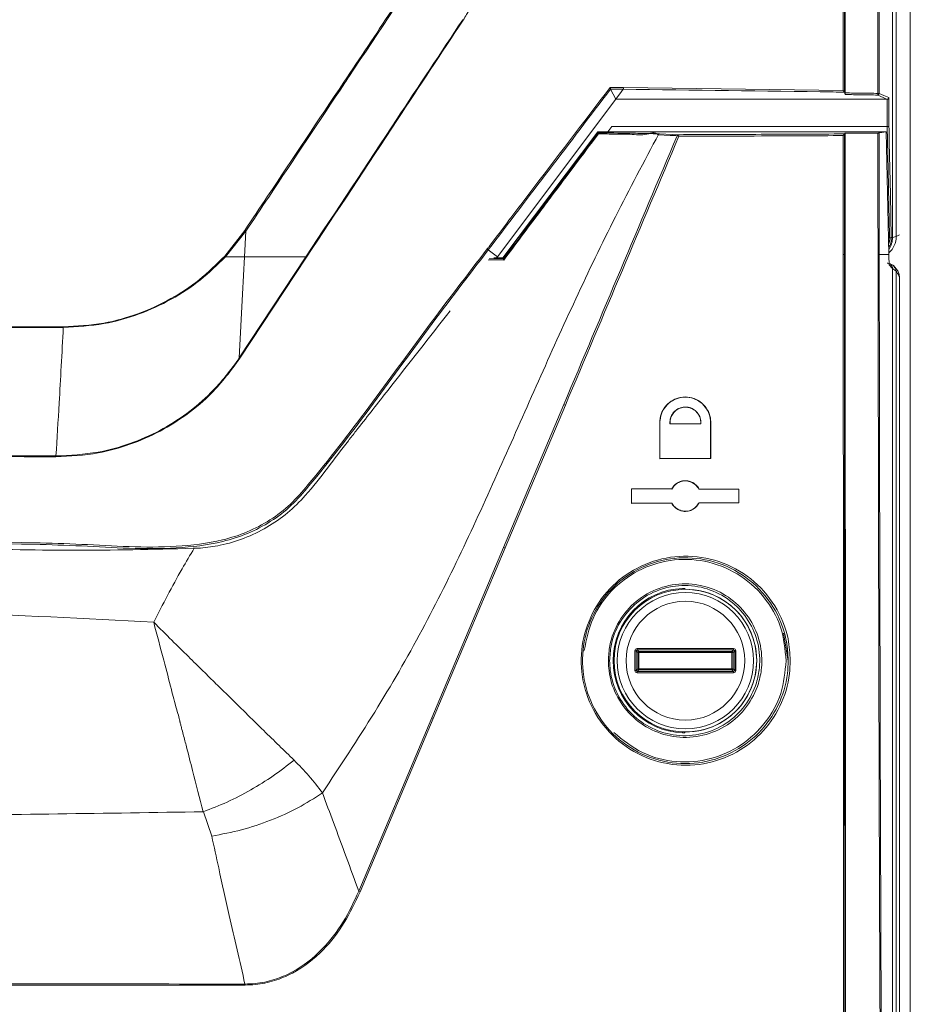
# Model space of a CAD drawing. Header units: millimetres. Extents: x 275 to 1254, y 266 to 807.
# Tile 34 of 41: x 773 to 854, y 449 to 538. Entities that reach past the tile are written whole.
import ezdxf

# ---------------------------------------------------------------- set-up
doc = ezdxf.new("R2010")
doc.units = ezdxf.units.MM
doc.header["$LTSCALE"] = 5

msp = doc.modelspace()

# ---------------------------------------------------------------- linework, layer by layer
at = {"color": 7, "linetype": 'Continuous', "lineweight": 15}
for p, q in [((854.369, 786.825), (854.369, 286.825)), ((848.439, 531.628), (848.441, 558.005)), ((828.227, 532.107), (848.258, 531.848)), ((827.053, 531.97), (827.054, 531.974)), ((827.053, 531.97), (827.513, 531.05)), ((828.195, 531.957), (827.053, 531.97)), ((827.513, 531.05), (828.041, 531.752)), ((828.195, 531.957), (828.041, 531.752)), ((848.368, 531.702), (848.369, 531.696)), ((852.422, 531.192), (852.422, 528.577)), ((827.513, 531.05), (816.727, 516.692)), ((852.273, 531.051), (852.256, 531.05)), ((852.273, 528.564), (852.273, 531.051)), ((826.794, 528.071), (827.164, 528.564)), ((826.796, 528.071), (827.164, 528.564)), ((827.164, 528.564), (852.273, 528.564)), ((852.273, 528.564), (852.273, 528.564)), ((817.242, 516.606), (825.899, 528.071)), ((825.899, 528.071), (825.936, 527.997)), ((825.899, 528.071), (833.443, 528.071)), ((831.519, 527.887), (833.238, 527.822)), ((852.178, 528.071), (833.443, 528.071)), ((848.37, 527.889), (848.369, 527.883)), ((848.37, 527.889), (848.44, 527.959)), ((851.418, 527.974), (848.44, 527.959)), ((851.526, 527.976), (851.534, 516.889)), ((852.415, 516.889), (852.178, 528.071)), ((791.874, 516.755), (793.698, 519.085)), ((793.797, 519.019), (791.942, 516.692)), ((793.679, 516.692), (793.799, 519.017)), ((852.636, 518.445), (852.748, 518.461)), ((852.748, 518.461), (853.079, 518.534)), ((815.895, 517.318), (816.727, 516.692)), ((852.415, 516.889), (851.534, 516.889)), ((791.942, 516.692), (793.679, 516.692)), ((793.205, 507.487), (799.28, 516.692)), ((799.343, 516.652), (793.27, 507.443)), ((816.408, 516.606), (817.242, 516.606)), ((816.727, 516.692), (816.662, 516.606)), ((817.291, 516.508), (817.242, 516.606)), ((817.291, 516.508), (817.289, 516.505)), ((852.748, 515.624), (852.434, 515.97)), ((853.079, 515.387), (852.748, 515.624)), ((852.955, 515.7), (852.803, 515.924)), ((853.369, 289.737), (853.369, 514.889)), ((817.299, 490.211), (822.788, 503.239)), ((822.934, 503.183), (817.438, 490.157)), ((831.529, 498.279), (831.529, 501.589)), ((831.547, 501.589), (831.529, 501.589)), ((831.547, 501.589), (831.547, 498.297)), ((836.163, 498.316), (836.164, 501.589)), ((836.164, 501.589), (836.181, 501.589)), ((836.181, 501.589), (836.181, 498.299)), ((832.459, 501.479), (832.476, 501.497)), ((832.459, 501.479), (835.281, 501.467)), ((835.264, 501.485), (832.476, 501.497)), ((835.281, 501.467), (835.264, 501.485)), ((776.494, 498.544), (776.494, 498.544)), ((836.181, 498.299), (831.529, 498.279)), ((831.547, 498.297), (831.529, 498.279)), ((831.547, 498.297), (836.163, 498.316)), ((836.163, 498.316), (836.181, 498.299)), ((828.945, 495.56), (832.622, 495.545)), ((828.945, 494.22), (828.945, 495.56)), ((828.963, 495.542), (828.945, 495.56)), ((832.633, 495.527), (828.963, 495.542)), ((828.963, 495.542), (828.963, 494.238)), ((832.633, 495.527), (832.622, 495.545)), ((835.091, 495.516), (835.102, 495.534)), ((838.726, 495.501), (835.091, 495.516)), ((835.102, 495.534), (838.744, 495.519)), ((838.726, 495.501), (838.744, 495.519)), ((838.726, 494.279), (838.726, 495.501)), ((838.744, 495.519), (838.744, 494.261)), ((828.963, 494.238), (828.945, 494.22)), ((832.622, 494.235), (828.945, 494.22)), ((828.963, 494.238), (832.633, 494.253)), ((832.633, 494.253), (832.622, 494.235)), ((835.091, 494.263), (838.726, 494.279)), ((835.091, 494.263), (835.101, 494.245)), ((838.744, 494.261), (835.101, 494.245)), ((838.726, 494.279), (838.744, 494.261)), ((810.751, 474.669), (817.299, 490.211)), ((817.438, 490.157), (810.882, 474.617)), ((842.817, 482.385), (843.24, 479.885)), ((829.468, 480.986), (838.261, 480.986)), ((829.468, 480.986), (829.468, 480.886)), ((838.261, 480.986), (838.261, 480.886)), ((829.268, 478.993), (829.268, 480.786)), ((829.268, 480.786), (829.368, 480.786)), ((829.368, 480.786), (829.468, 480.886)), ((829.368, 480.786), (829.368, 478.993)), ((829.519, 480.636), (829.368, 480.786)), ((838.261, 480.886), (829.468, 480.886)), ((829.468, 480.886), (829.619, 480.736)), ((829.519, 479.143), (829.519, 480.636)), ((829.519, 480.636), (829.619, 480.636)), ((829.619, 480.736), (838.111, 480.736)), ((829.619, 480.736), (829.619, 480.636)), ((829.619, 480.636), (829.619, 479.143)), ((838.111, 480.636), (829.619, 480.636)), ((838.111, 480.736), (838.261, 480.886)), ((838.111, 480.736), (838.111, 480.636)), ((838.111, 479.143), (838.111, 480.636)), ((838.111, 480.636), (838.211, 480.636)), ((838.361, 480.786), (838.211, 480.636)), ((838.211, 480.636), (838.211, 479.143)), ((838.261, 480.886), (838.361, 480.786)), ((838.361, 478.993), (838.361, 480.786)), ((838.461, 480.786), (838.361, 480.786)), ((838.461, 480.786), (838.461, 478.993)), ((843.193, 480.343), (843.195, 480.256)), ((829.368, 478.993), (829.268, 478.993)), ((829.368, 478.993), (829.519, 479.143)), ((829.468, 478.893), (829.368, 478.993)), ((829.619, 479.043), (829.468, 478.893)), ((829.468, 478.893), (829.468, 478.793)), ((829.468, 478.893), (838.261, 478.893)), ((838.261, 478.793), (829.468, 478.793)), ((829.619, 479.143), (829.519, 479.143)), ((829.619, 479.143), (838.111, 479.143)), ((829.619, 479.143), (829.619, 479.043)), ((838.111, 479.043), (829.619, 479.043)), ((838.111, 479.143), (838.111, 479.043)), ((838.211, 479.143), (838.111, 479.143)), ((838.261, 478.893), (838.111, 479.043)), ((838.211, 479.143), (838.361, 478.993)), ((838.361, 478.993), (838.261, 478.893)), ((838.261, 478.893), (838.261, 478.793)), ((838.361, 478.993), (838.461, 478.993)), ((804.099, 458.877), (810.751, 474.669)), ((810.882, 474.617), (804.222, 458.827)), ((790.7, 463.895), (789.931, 466.121))]:
    msp.add_line(p, q, dxfattribs=at)
at = {"color": 8, "linetype": 'Continuous', "lineweight": 15}
for p, q in [((853.079, 518.534), (853.369, 518.694)), ((817.311, 516.398), (815.903, 516.402)), ((815.997, 516.516), (817.291, 516.508))]:
    msp.add_line(p, q, dxfattribs=at)
at = {"color": 7, "linetype": 'Continuous', "lineweight": 15, "flags": 128}
for points in [[(853.079, 783.729), (853.079, 685.736), (853.079, 518.534)], [(852.748, 518.461), (852.748, 551.871), (852.748, 693.526), (852.748, 721.813), (852.748, 739.521), (852.748, 757.228), (852.748, 761.754)], [(848.369, 531.696), (848.439, 531.485), (848.442, 531.478)], [(852.256, 531.05), (852.22, 531.065), (852.077, 531.128), (851.506, 531.377), (851.375, 531.434)], [(851.524, 531.584), (851.96, 531.394), (852.406, 531.199), (852.422, 531.192)], [(852.256, 531.05), (842.548, 531.05), (827.513, 531.05)], [(852.487, 518.419), (852.481, 518.714), (852.456, 519.896), (852.356, 524.622), (852.273, 528.564)], [(852.422, 528.577), (852.428, 528.281), (852.453, 527.1), (852.553, 522.374), (852.636, 518.445)], [(833.112, 527.73), (832.987, 527.735), (832.487, 527.756), (831.396, 527.8)], [(851.526, 527.976), (851.549, 527.979), (852.178, 528.071)], [(852.434, 515.97), (852.417, 516.77), (852.415, 516.889)], [(793.205, 507.487), (793.503, 513.273), (793.679, 516.692)], [(852.748, 311.642), (852.748, 341.989), (852.748, 467.622), (852.748, 515.624)], [(853.079, 515.387), (853.079, 416.049), (853.079, 290.834)], [(833.814, 486.473), (833.814, 486.466), (833.814, 486.438), (833.814, 486.393)], [(833.814, 473.386), (833.814, 473.379), (833.814, 473.351), (833.814, 473.306)]]:
    msp.add_lwpolyline(points, dxfattribs=at)
at = {"color": 8, "linetype": 'Continuous', "lineweight": 15, "flags": 128}
for points in [[(833.611, 486.475), (833.611, 486.473), (833.611, 486.467), (833.612, 486.457), (833.612, 486.445), (833.613, 486.43), (833.613, 486.413), (833.614, 486.394), (833.614, 486.385)], [(833.814, 486.393), (833.795, 486.391), (833.788, 486.389)], [(833.814, 486.389), (833.814, 486.39), (833.814, 486.393)], [(833.611, 473.304), (833.611, 473.306), (833.611, 473.312), (833.612, 473.322), (833.612, 473.334), (833.613, 473.349), (833.613, 473.366), (833.614, 473.384), (833.614, 473.394)], [(833.788, 473.39), (833.795, 473.388), (833.814, 473.386)], [(833.814, 473.39), (833.814, 473.389), (833.814, 473.386)]]:
    msp.add_lwpolyline(points, dxfattribs=at)
at = {"color": 7, "linetype": 'Continuous', "lineweight": 15}
for radius in [6.5, 6.208, 5.408]:
    msp.add_circle((833.865, 479.889), radius, dxfattribs=at)
for centre, radius, start, end in [((851.231, 531.554), 0.188, 320.26317, 9.07402), ((851.374, 531.585), 0.15, 270.5744, 359.74855), ((851.426, 554.279), 22.695, 269.97449, 270.24699), ((833.242, 527.684), 0.138, 92.03208, 160.30293), ((832.851, 526.774), 0.991, 64.8529, 74.68447), ((833.075, 527.706), 0.2, 350.20172, 35.49966), ((852.512, 518.717), 0.299, 265.28912, 294.55183), ((815.631, 517.14), 0.318, 34.04389, 57.2758), ((848.282, 520.397), 3.508, 269.64239, 271.44221), ((851.438, 520.859), 3.971, 269.82615, 271.37945), ((792.819, 517.708), 1.342, 225.21553, 229.1686), ((798.338, 515.16), 1.799, 56.03153, 58.4004), ((822.355, 501.897), 1.41, 65.74946, 72.11247), ((816.745, 488.594), 1.709, 66.08302, 71.09479), ((833.865, 479.889), 6.591, 92.20738, 267.79262), ((833.865, 479.889), 6.503, 269.55261, 90.44739), ((829.619, 480.636), 0.1, 90.07896, 179.92531), ((838.111, 480.636), 0.1, 0.07898, 89.91675), ((829.619, 479.143), 0.1, 180.07955, 269.91618), ((838.111, 479.143), 0.1, 270.08811, 359.91616), ((810.012, 472.629), 2.17, 66.37008, 70.10116), ((803.079, 456.185), 2.879, 66.60873, 69.26013), ((792.829, 450.334), 0.899, 359.54687, 5.63512)]:
    msp.add_arc(centre, radius, start, end, dxfattribs=at)
at = {"color": 8, "linetype": 'Continuous', "lineweight": 15}
for centre, radius, start, end in [((851.08, 518.533), 1.999, 312.25833, 0.03998), ((850.741, 518.456), 2.006, 327.64151, 0.14123), ((833.815, 486.373), 0.1, 90.42143, 171.50233), ((833.815, 473.406), 0.1, 188.48574, 269.58057)]:
    msp.add_arc(centre, radius, start, end, dxfattribs=at)
at = {"color": 7, "linetype": 'Continuous', "lineweight": 15}
for centre, major_axis in [((829.468, 480.786), (0.142, -0.142)), ((838.261, 480.786), (-0.142, -0.142)), ((829.468, 478.993), (0.142, 0.142)), ((838.261, 478.993), (-0.142, 0.142))]:
    msp.add_ellipse(centre, major_axis=major_axis, ratio=0.998783, start_param=2.356803, end_param=3.926382, dxfattribs=at)
for points, knots in [([(851.416, 531.584), (851.416, 537.557), (851.418, 559.278), (851.488, 596.747), (851.678, 643.968), (851.951, 687.212), (852.272, 726.481), (852.515, 750.005), (852.636, 761.766)], [0, 0, 0, 0, 0.077743, 0.282717, 0.487709, 0.692682, 0.846341, 1, 1, 1, 1]), ([(852.748, 761.754), (852.626, 749.993), (852.383, 726.47), (852.062, 687.204), (851.787, 643.962), (851.597, 596.743), (851.526, 559.277), (851.525, 537.557), (851.524, 531.584)], [0, 0, 0, 0, 0.153659, 0.307318, 0.512291, 0.717283, 0.922257, 1, 1, 1, 1]), ([(848.258, 531.848), (848.258, 536.274), (848.258, 544.987), (848.259, 553.7), (848.259, 557.986)], [0, 0, 0, 0, 0.508034, 1, 1, 1, 1]), ([(848.37, 557.985), (848.37, 553.699), (848.368, 544.938), (848.368, 536.177), (848.368, 531.702)], [0, 0, 0, 0, 0.489233, 1, 1, 1, 1]), ([(816.919, 549.391), (816.907, 548.862), (816.869, 547.233), (816.432, 544.575), (815.443, 541.522), (814.381, 539.482), (813.717, 538.434), (813.614, 538.271)], [0, 0, 0, 0, 0.134784, 0.414706, 0.682613, 0.950559, 1, 1, 1, 1]), ([(793.698, 519.085), (794.393, 520.126), (797.404, 524.632), (803.32, 533.484), (808.543, 541.293), (811.449, 545.638)], [0, 0, 0, 0, 0.117542, 0.509049, 1, 1, 1, 1]), ([(811.526, 545.587), (808.75, 541.423), (805.85, 537.075), (800.635, 529.259), (797.503, 524.566), (794.494, 520.058), (793.799, 519.017)], [0, 0, 0, 0, 0.47003, 0.490942, 0.882427, 1, 1, 1, 1]), ([(799.28, 516.692), (802.043, 520.874), (806.806, 528.084), (811.569, 535.277), (813.57, 538.299)], [0, 0, 0, 0, 0.579879, 1, 1, 1, 1]), ([(813.614, 538.271), (811.616, 535.247), (806.861, 528.049), (802.102, 520.835), (799.343, 516.652)], [0, 0, 0, 0, 0.420138, 1, 1, 1, 1]), ([(813.57, 538.299), (813.57, 538.299), (813.57, 538.299), (813.57, 538.3), (813.57, 538.3), (813.57, 538.3)], [0, 0, 0, 0, 0.370899, 0.858894, 1, 1, 1, 1]), ([(813.614, 538.271), (813.608, 538.275), (813.594, 538.285), (813.579, 538.294), (813.57, 538.299)], [0, 0, 0, 0, 0.407851, 1, 1, 1, 1]), ([(815.803, 517.407), (815.863, 517.486), (816.164, 517.882), (817.427, 519.542), (821.104, 524.373), (824.538, 528.878), (827.01, 532.121)], [0, 0, 0, 0, 0.016098, 0.080488, 0.33805, 1, 1, 1, 1]), ([(827.01, 532.121), (827.108, 532.12), (827.514, 532.115), (827.919, 532.111), (828.227, 532.107)], [0, 0, 0, 0, 0.240713, 1, 1, 1, 1]), ([(827.01, 532.121), (827.01, 532.12), (827.02, 532.101), (827.035, 532.065), (827.05, 532.022), (827.057, 531.989), (827.055, 531.979), (827.054, 531.974)], [0, 0, 0, 0, 0.012766, 0.304667, 0.546581, 0.773027, 1, 1, 1, 1]), ([(828.227, 532.107), (828.227, 532.088), (828.225, 532.05), (828.218, 532.002), (828.207, 531.966), (828.199, 531.96), (828.195, 531.957)], [0, 0, 0, 0, 0.250054, 0.499983, 0.749953, 1, 1, 1, 1]), ([(827.054, 531.974), (827.054, 531.973), (823.33, 527.096), (819.612, 522.206), (815.895, 517.318)], [0, 0, 0, 0, 0.000151, 1, 1, 1, 1]), ([(848.369, 531.696), (848.028, 531.701), (841.345, 531.797), (834.598, 531.879), (828.195, 531.957)], [0, 0, 0, 0, 0.051065, 1, 1, 1, 1]), ([(848.258, 531.848), (848.258, 531.847), (848.269, 531.836), (848.298, 531.805), (848.335, 531.761), (848.363, 531.721), (848.367, 531.708), (848.368, 531.702)], [0, 0, 0, 0, 0.010009, 0.193269, 0.542996, 0.796334, 1, 1, 1, 1]), ([(848.439, 531.628), (848.952, 531.62), (849.945, 531.606), (850.937, 531.591), (851.416, 531.584)], [0, 0, 0, 0, 0.5168288, 1, 1, 1, 1]), ([(848.442, 531.478), (848.441, 531.48), (848.441, 531.486), (848.44, 531.516), (848.439, 531.558), (848.439, 531.598), (848.439, 531.621), (848.439, 531.628)], [0, 0, 0, 0, 0.2339434, 0.4680252, 0.6971144, 0.9169031, 1, 1, 1, 1]), ([(851.375, 531.434), (850.896, 531.441), (849.919, 531.456), (848.941, 531.47), (848.442, 531.478)], [0, 0, 0, 0, 0.49017, 1, 1, 1, 1]), ([(852.273, 531.051), (852.287, 531.053), (852.316, 531.059), (852.358, 531.082), (852.397, 531.12), (852.416, 531.16), (852.421, 531.185), (852.422, 531.191), (852.422, 531.192)], [0, 0, 0, 0, 0.165831, 0.33064, 0.576119, 0.90181, 0.990627, 1, 1, 1, 1]), ([(852.422, 528.577), (852.422, 528.577), (852.421, 528.576), (852.417, 528.574), (852.402, 528.571), (852.368, 528.567), (852.323, 528.565), (852.29, 528.564), (852.273, 528.564)], [0, 0, 0, 0, 0.026988, 0.072585, 0.305326, 0.537246, 0.768581, 1, 1, 1, 1]), ([(831.442, 527.886), (830.109, 525.382), (827.469, 520.424), (823.852, 512.885), (820.467, 505.374), (817.141, 497.819), (813.697, 490.22), (809.922, 482.594), (805.587, 475.113), (802.392, 470.275), (800.78, 467.833)], [0, 0, 0, 0, 0.125774, 0.248974, 0.37111, 0.492835, 0.616771, 0.741889, 0.86975, 1, 1, 1, 1]), ([(817.289, 516.505), (817.29, 516.506), (818.733, 518.424), (821.615, 522.261), (824.493, 526.08), (825.93, 527.988)], [0, 0, 0, 0, 0.000272, 0.500682, 1, 1, 1, 1]), ([(825.934, 527.891), (824.514, 526), (822.726, 523.619), (819.85, 519.785), (818.396, 517.845), (817.311, 516.398)], [0, 0, 0, 0, 0.494497, 0.622585, 1, 1, 1, 1]), ([(822.788, 503.239), (824.516, 507.34), (827.959, 515.508), (831.399, 523.667), (833.112, 527.73)], [0, 0, 0, 0, 0.502009, 1, 1, 1, 1]), ([(833.272, 527.672), (831.556, 523.609), (828.111, 515.45), (824.664, 507.283), (822.934, 503.183)], [0, 0, 0, 0, 0.497993, 1, 1, 1, 1]), ([(825.93, 527.988), (825.927, 527.98), (825.921, 527.965), (825.924, 527.929), (825.93, 527.903), (825.934, 527.892), (825.934, 527.891)], [0, 0, 0, 0, 0.365915, 0.730565, 0.982546, 1, 1, 1, 1]), ([(825.93, 527.988), (825.933, 527.992), (825.936, 527.997), (825.936, 527.997), (825.936, 527.997)], [0, 0, 0, 0, 0.840659, 1, 1, 1, 1]), ([(831.395, 527.8), (831.395, 527.8), (831.133, 528.15), (830.181, 527.668), (829.101, 527.858), (828.169, 527.867), (827.327, 527.879), (826.47, 527.886), (825.934, 527.891)], [0, 0, 0, 0, 0.000008, 0.295741, 0.591593, 0.626569, 0.766572, 1, 1, 1, 1]), ([(825.936, 527.997), (826.89, 527.985), (828.508, 527.965), (830.346, 527.926), (831.124, 527.9), (831.519, 527.887)], [0, 0, 0, 0, 0.41402, 0.702673, 1, 1, 1, 1]), ([(833.238, 527.822), (835.748, 527.832), (840.81, 527.853), (845.836, 527.877), (848.37, 527.889)], [0, 0, 0, 0, 0.495911, 1, 1, 1, 1]), ([(848.259, 527.738), (845.774, 527.726), (841.54, 527.706), (836.535, 527.685), (834.023, 527.675), (833.272, 527.672)], [0, 0, 0, 0, 0.499074, 0.850338, 1, 1, 1, 1]), ([(848.369, 527.883), (848.367, 527.877), (848.363, 527.864), (848.335, 527.824), (848.299, 527.781), (848.27, 527.749), (848.259, 527.738), (848.259, 527.738)], [0, 0, 0, 0, 0.2044831, 0.4583105, 0.8069771, 0.9899045, 1, 1, 1, 1]), ([(848.26, 516.888), (848.259, 518.805), (848.259, 522.421), (848.259, 526.038), (848.259, 527.738)], [0, 0, 0, 0, 0.530005, 1, 1, 1, 1]), ([(848.369, 527.883), (848.369, 526.135), (848.369, 522.47), (848.37, 518.806), (848.37, 516.889)], [0, 0, 0, 0, 0.47696, 1, 1, 1, 1]), ([(848.57, 339.947), (848.55, 355.521), (848.512, 386.672), (848.476, 429.731), (848.453, 469.078), (848.443, 500.577), (848.441, 520.206), (848.44, 527.959)], [0, 0, 0, 0, 0.248865, 0.497811, 0.687097, 0.876418, 1, 1, 1, 1]), ([(851.418, 527.974), (851.434, 527.974), (851.465, 527.974), (851.501, 527.975), (851.52, 527.975), (851.524, 527.976), (851.526, 527.976)], [0, 0, 0, 0, 0.287225, 0.574559, 0.861735, 1, 1, 1, 1]), ([(851.426, 516.888), (851.426, 516.988), (851.426, 517.488), (851.423, 519.588), (851.421, 523.183), (851.419, 526.378), (851.418, 527.974)], [0, 0, 0, 0, 0.027062, 0.135311, 0.568306, 1, 1, 1, 1]), ([(793.698, 519.085), (793.703, 519.082), (793.719, 519.07), (793.754, 519.047), (793.781, 519.029), (793.797, 519.019)], [0, 0, 0, 0, 0.151722, 0.527085, 1, 1, 1, 1]), ([(793.799, 519.017), (793.798, 519.017), (793.798, 519.018), (793.797, 519.018), (793.797, 519.019)], [0, 0, 0, 0, 0.502807, 1, 1, 1, 1]), ([(852.636, 518.445), (852.631, 518.28), (852.621, 517.955), (852.474, 517.664), (852.401, 517.52)], [0, 0, 0, 0, 0.505769, 1, 1, 1, 1]), ([(852.409, 517.894), (852.42, 517.919), (852.493, 518.083), (852.49, 518.265), (852.487, 518.419)], [0, 0, 0, 0, 0.155488, 1, 1, 1, 1]), ([(815.895, 517.318), (814.068, 514.939), (808.592, 507.804), (802.959, 499.774), (798.004, 493.985), (796.097, 492.53), (793.983, 491.418), (791.102, 490.514), (787.46, 490.082), (783.155, 490.085), (778.843, 490.362), (769.847, 490.654), (756.139, 490.505), (737.711, 490.616), (719.281, 490.512), (705.451, 490.653), (696.219, 490.365), (691.555, 490.071), (686.899, 490.052), (683.054, 490.439), (680.11, 491.277), (678.065, 492.279), (676.191, 493.585), (673.264, 496.667), (667.53, 504.901), (661.853, 512.178), (657.844, 517.318)], [0, 0, 0, 0, 0.049323, 0.147913, 0.160974, 0.174033, 0.187075, 0.200121, 0.223561, 0.247152, 0.270917, 0.294596, 0.394954, 0.495411, 0.595868, 0.696226, 0.721826, 0.747506, 0.773028, 0.798411, 0.810836, 0.823262, 0.835733, 0.848193, 0.892794, 1, 1, 1, 1]), ([(657.935, 517.407), (661.946, 512.268), (667.625, 504.992), (673.353, 496.766), (676.268, 493.697), (678.122, 492.406), (680.144, 491.416), (683.072, 490.583), (686.904, 490.199), (691.554, 490.219), (696.212, 490.513), (705.443, 490.801), (719.274, 490.66), (737.711, 490.764), (756.146, 490.653), (769.856, 490.802), (778.849, 490.51), (783.155, 490.232), (787.452, 490.228), (791.081, 490.657), (793.944, 491.554), (796.036, 492.655), (797.923, 494.094), (802.868, 499.869), (808.498, 507.894), (813.976, 515.028), (815.803, 517.407)], [0, 0, 0, 0, 0.107352, 0.151981, 0.164319, 0.176668, 0.18898, 0.201291, 0.226671, 0.25219, 0.277868, 0.303465, 0.403981, 0.504596, 0.605211, 0.705727, 0.729396, 0.753151, 0.776732, 0.800162, 0.813088, 0.826012, 0.838949, 0.851888, 0.950609, 1, 1, 1, 1]), ([(848.391, 340.008), (848.376, 351.854), (848.346, 375.546), (848.322, 400.467), (848.307, 418.345), (848.287, 443.615), (848.268, 477.668), (848.262, 506.913), (848.26, 516.888)], [0, 0, 0, 0, 0.201218, 0.4024361, 0.4228425, 0.5044685, 0.8309916, 1, 1, 1, 1]), ([(848.37, 516.889), (848.374, 499.26), (848.382, 463.995), (848.414, 416.885), (848.453, 375.556), (848.483, 351.865), (848.498, 340.019)], [0, 0, 0, 0, 0.298719, 0.597563, 0.798762, 1, 1, 1, 1]), ([(852.644, 311.63), (852.535, 322.06), (852.317, 342.922), (852.049, 374.255), (851.769, 413.679), (851.524, 461.222), (851.459, 498.33), (851.426, 516.888)], [0, 0, 0, 0, 0.1528, 0.305612, 0.458423, 0.729144, 1, 1, 1, 1]), ([(851.534, 516.889), (851.566, 498.332), (851.631, 461.227), (851.875, 413.685), (852.154, 374.264), (852.421, 342.932), (852.639, 322.072), (852.748, 311.642)], [0, 0, 0, 0, 0.2708562, 0.5415765, 0.6943884, 0.8472004, 1, 1, 1, 1]), ([(777.162, 510.304), (778.4, 510.372), (780.714, 510.498), (784.024, 511.433), (786.955, 512.776), (789.641, 514.538), (791.123, 516.01), (791.874, 516.755)], [0, 0, 0, 0, 0.223919, 0.418567, 0.618636, 0.806804, 1, 1, 1, 1]), ([(791.942, 516.692), (791.202, 515.968), (789.703, 514.502), (787.033, 512.753), (784.07, 511.397), (780.753, 510.456), (778.403, 510.33), (777.163, 510.263)], [0, 0, 0, 0, 0.18857, 0.381667, 0.576249, 0.776247, 1, 1, 1, 1]), ([(799.28, 516.692), (798.359, 516.692), (796.475, 516.692), (794.625, 516.692), (793.679, 516.692)], [0, 0, 0, 0, 0.488851, 1, 1, 1, 1]), ([(817.289, 516.505), (817.287, 516.499), (817.284, 516.488), (817.291, 516.453), (817.301, 516.422), (817.309, 516.402), (817.31, 516.398), (817.311, 516.398)], [0, 0, 0, 0, 0.301478, 0.601857, 0.931592, 0.984838, 1, 1, 1, 1]), ([(852.251, 516.124), (852.303, 516.112), (852.405, 516.086), (852.413, 516.061), (852.417, 516.048)], [0, 0, 0, 0, 0.500347, 1, 1, 1, 1]), ([(853.079, 515.387), (853.07, 515.47), (853.056, 515.598), (852.974, 515.752), (852.888, 515.858), (852.782, 515.944), (852.628, 516.026), (852.5, 516.04), (852.417, 516.048)], [0, 0, 0, 0, 0.23945, 0.368358, 0.500004, 0.631645, 0.760554, 1, 1, 1, 1]), ([(852.948, 515.693), (852.968, 515.682), (853.087, 515.617), (853.238, 515.408), (853.355, 515.137), (853.365, 514.957), (853.369, 514.889)], [0, 0, 0, 0, 0.07222, 0.428589, 0.784861, 1, 1, 1, 1]), ([(853.369, 514.889), (853.315, 514.987), (853.218, 515.162), (853.121, 515.318), (853.079, 515.387)], [0, 0, 0, 0, 0.560039, 1, 1, 1, 1]), ([(803.147, 499.933), (803.204, 500.006), (803.491, 500.372), (804.698, 501.91), (807.738, 505.785), (810.547, 509.369), (812.437, 511.781)], [0, 0, 0, 0, 0.018544, 0.092719, 0.389419, 1, 1, 1, 1]), ([(696.575, 510.304), (706.679, 510.309), (721.834, 510.315), (747.092, 510.316), (763.851, 510.311), (775.558, 510.305), (777.162, 510.304)], [0, 0, 0, 0, 0.376115, 0.564173, 0.940288, 1, 1, 1, 1]), ([(777.163, 510.263), (777.063, 510.263), (776.563, 510.263), (774.463, 510.262), (762.855, 510.256), (746.596, 510.252), (721.834, 510.253), (706.679, 510.259), (696.575, 510.263)], [0, 0, 0, 0, 0.0037227, 0.0186134, 0.0781761, 0.4358294, 0.6238862, 1, 1, 1, 1]), ([(777.163, 510.263), (777.101, 509.081), (776.978, 506.741), (776.756, 502.731), (776.593, 500.124), (776.494, 498.544)], [0, 0, 0, 0, 0.2868586, 0.5678293, 1, 1, 1, 1]), ([(777.162, 510.304), (777.162, 510.298), (777.163, 510.284), (777.163, 510.27), (777.163, 510.263)], [0, 0, 0, 0, 0.458736, 1, 1, 1, 1]), ([(777.163, 510.263), (777.163, 510.263), (777.163, 510.263), (777.163, 510.263), (777.163, 510.263)], [0, 0, 0, 0, 0.340103, 1, 1, 1, 1]), ([(776.494, 498.544), (777.784, 498.607), (780.07, 498.72), (783.244, 499.606), (785.965, 500.787), (788.451, 502.362), (790.976, 504.511), (792.427, 506.361), (793.205, 507.485), (793.205, 507.486)], [0, 0, 0, 0, 0.195616, 0.346891, 0.498165, 0.645477, 0.792783, 0.999945, 1, 1, 1, 1]), ([(793.27, 507.443), (792.448, 506.34), (791.042, 504.454), (788.489, 502.311), (785.998, 500.729), (783.268, 499.542), (780.085, 498.647), (777.791, 498.53), (776.497, 498.464)], [0, 0, 0, 0, 0.207217, 0.354508, 0.50181, 0.653083, 0.804356, 1, 1, 1, 1]), ([(793.205, 507.486), (793.205, 507.486), (793.205, 507.486), (793.205, 507.486), (793.205, 507.487), (793.205, 507.487), (793.205, 507.487)], [0, 0, 0, 0, 0.186586, 0.424573, 0.869618, 1, 1, 1, 1]), ([(793.205, 507.486), (793.219, 507.477), (793.234, 507.467), (793.256, 507.452), (793.264, 507.447), (793.27, 507.443)], [0, 0, 0, 0, 0.63509, 0.717366, 1, 1, 1, 1]), ([(831.529, 501.589), (831.553, 501.845), (831.603, 502.358), (831.986, 503.042), (832.554, 503.571), (833.276, 503.889), (834.074, 503.952), (834.859, 503.741), (835.53, 503.272), (835.996, 502.608), (836.168, 502.009), (836.179, 501.668), (836.181, 501.589)], [0, 0, 0, 0, 0.1035991, 0.2071652, 0.3117733, 0.4189109, 0.5287684, 0.6403926, 0.7519346, 0.8614475, 0.9679081, 1, 1, 1, 1]), ([(836.164, 501.589), (836.139, 501.844), (836.09, 502.353), (835.708, 503.031), (835.143, 503.558), (834.423, 503.874), (833.625, 503.933), (832.845, 503.718), (832.183, 503.248), (831.726, 502.59), (831.559, 502), (831.549, 501.666), (831.547, 501.589)], [0, 0, 0, 0, 0.103813, 0.207574, 0.312852, 0.421045, 0.531821, 0.643688, 0.754621, 0.863038, 0.968566, 1, 1, 1, 1]), ([(835.281, 501.467), (835.283, 501.497), (835.295, 501.681), (835.244, 502.024), (835.031, 502.444), (834.692, 502.775), (834.256, 502.98), (833.769, 503.029), (833.287, 502.91), (832.873, 502.634), (832.583, 502.238), (832.453, 501.83), (832.458, 501.575), (832.459, 501.479)], [0, 0, 0, 0, 0.019223, 0.117239, 0.215383, 0.315293, 0.417911, 0.523054, 0.629417, 0.735083, 0.83844, 0.938991, 1, 1, 1, 1]), ([(832.476, 501.497), (832.479, 501.636), (832.485, 501.929), (832.667, 502.346), (832.974, 502.695), (833.385, 502.928), (833.856, 503.014), (834.336, 502.937), (834.766, 502.699), (835.086, 502.331), (835.262, 501.904), (835.264, 501.615), (835.264, 501.485)], [0, 0, 0, 0, 0.089518, 0.188425, 0.288032, 0.389857, 0.494378, 0.600969, 0.708029, 0.813617, 0.916442, 1, 1, 1, 1]), ([(789.672, 490.15), (790.272, 490.218), (791.634, 490.37), (793.684, 491.008), (795.759, 492), (797.643, 493.314), (799.5, 495.15), (801.252, 497.454), (802.515, 499.106), (803.147, 499.933)], [0, 0, 0, 0, 0.102477, 0.232555, 0.362594, 0.492947, 0.623232, 0.811524, 1, 1, 1, 1]), ([(697.244, 498.544), (697.244, 498.544), (698.486, 498.544), (705.673, 498.583), (718.895, 498.646), (735.934, 498.646), (752.039, 498.637), (765.264, 498.618), (773.381, 498.544), (776.494, 498.544), (776.494, 498.544)], [0, 0, 0, 0, 0.000001, 0.04696, 0.273477, 0.499994, 0.691164, 0.882333, 0.999999, 1, 1, 1, 1]), ([(776.497, 498.464), (773.396, 498.478), (765.26, 498.515), (752.046, 498.549), (735.325, 498.547), (717.031, 498.548), (703.845, 498.492), (697.245, 498.464)], [0, 0, 0, 0, 0.117684, 0.308734, 0.500039, 0.749736, 1, 1, 1, 1]), ([(776.494, 498.544), (776.495, 498.532), (776.496, 498.514), (776.497, 498.486), (776.497, 498.472), (776.497, 498.464)], [0, 0, 0, 0, 0.499921, 0.704476, 1, 1, 1, 1]), ([(832.622, 495.545), (832.703, 495.668), (832.87, 495.924), (833.261, 496.183), (833.72, 496.31), (834.206, 496.275), (834.653, 496.076), (834.948, 495.799), (835.066, 495.596), (835.102, 495.534)], [0, 0, 0, 0, 0.143192, 0.295703, 0.451265, 0.6104, 0.771038, 0.930259, 1, 1, 1, 1]), ([(835.091, 495.516), (835.047, 495.591), (834.927, 495.798), (834.628, 496.068), (834.199, 496.257), (833.72, 496.293), (833.255, 496.162), (832.868, 495.897), (832.707, 495.643), (832.633, 495.527)], [0, 0, 0, 0, 0.085121, 0.235291, 0.389607, 0.547582, 0.707101, 0.865245, 1, 1, 1, 1]), ([(835.101, 494.245), (835.022, 494.121), (834.857, 493.864), (834.467, 493.601), (834.009, 493.47), (833.523, 493.502), (833.074, 493.697), (832.777, 493.972), (832.658, 494.173), (832.622, 494.235)], [0, 0, 0, 0, 0.143239, 0.295749, 0.451449, 0.610749, 0.771424, 0.930564, 1, 1, 1, 1]), ([(832.633, 494.253), (832.65, 494.221), (832.741, 494.057), (832.973, 493.797), (833.379, 493.565), (833.848, 493.481), (834.325, 493.559), (834.748, 493.796), (834.985, 494.067), (835.075, 494.235), (835.091, 494.263)], [0, 0, 0, 0, 0.035407, 0.184597, 0.33752, 0.494377, 0.653692, 0.812759, 0.96881, 1, 1, 1, 1]), ([(683.984, 490.15), (686.124, 490.04), (690.408, 489.819), (696.842, 490.013), (707.563, 490.175), (723.881, 490.076), (745.364, 490.056), (764.076, 490.243), (778.703, 489.847), (786.017, 490.049), (789.672, 490.15)], [0, 0, 0, 0, 0.0607995, 0.1216947, 0.1825918, 0.3651654, 0.5847863, 0.7923791, 0.8962406, 1, 1, 1, 1]), ([(843.428, 479.89), (843.413, 479.494), (843.36, 478.065), (842.62, 475.654), (840.806, 473.075), (838.226, 471.201), (835.122, 470.253), (831.817, 470.395), (828.72, 471.662), (826.239, 473.906), (824.867, 476.483), (824.275, 479.238), (824.44, 482.048), (825.652, 484.993), (827.751, 487.39), (830.532, 488.988), (833.727, 489.595), (836.993, 489.098), (839.937, 487.507), (842.149, 485.009), (843.277, 482.306), (843.387, 480.553), (843.428, 479.89)], [0, 0, 0, 0, 0.0196529, 0.0709408, 0.1223612, 0.1749565, 0.2291866, 0.2847463, 0.3407257, 0.3960877, 0.4501787, 0.4835444, 0.5352923, 0.5870371, 0.6390056, 0.6919061, 0.7461175, 0.8015593, 0.8575797, 0.9131009, 0.9671443, 1, 1, 1, 1]), ([(843.24, 479.893), (843.199, 480.545), (843.093, 482.258), (842.409, 483.888), (841.287, 485.72), (839.8, 487.392), (836.909, 488.954), (833.695, 489.445), (830.552, 488.847), (827.815, 487.275), (825.749, 484.915), (824.557, 482.016), (824.395, 479.251), (824.977, 476.54), (826.327, 474.003), (828.768, 471.795), (831.816, 470.548), (835.067, 470.408), (838.121, 471.341), (840.659, 473.186), (842.444, 475.723), (843.172, 478.096), (843.225, 479.504), (843.24, 479.893)], [0, 0, 0, 0, 0.032846, 0.086306, 0.08689, 0.142416, 0.19845, 0.253908, 0.30813, 0.361032, 0.412993, 0.464724, 0.516456, 0.549813, 0.603895, 0.659258, 0.715248, 0.770823, 0.825066, 0.877665, 0.929079, 0.980353, 1, 1, 1, 1]), ([(843.051, 479.888), (842.95, 480.923), (842.743, 483.028), (841.111, 485.836), (838.677, 487.961), (835.662, 489.119), (832.485, 489.197), (829.503, 488.234), (827.044, 486.371), (825.252, 483.822), (824.854, 481.817), (824.656, 480.816)], [0, 0, 0, 0, 0.109026, 0.221944, 0.337268, 0.452743, 0.566385, 0.67729, 0.785682, 0.892985, 1, 1, 1, 1]), ([(826.847, 479.889), (826.874, 480.353), (826.947, 481.6), (827.429, 482.792), (828.236, 484.15), (829.312, 485.405), (831.45, 486.614), (833.868, 487.025), (836.25, 486.6), (838.316, 485.433), (839.867, 483.683), (840.769, 481.538), (840.909, 479.499), (840.506, 477.495), (839.543, 475.604), (837.756, 473.926), (835.5, 472.952), (833.07, 472.803), (830.766, 473.463), (828.834, 474.825), (827.47, 476.72), (826.903, 478.512), (826.859, 479.582), (826.847, 479.889)], [0, 0, 0, 0, 0.031377, 0.084189, 0.084334, 0.138702, 0.194288, 0.250281, 0.305617, 0.359514, 0.411855, 0.463447, 0.51506, 0.547267, 0.600902, 0.656085, 0.712033, 0.767686, 0.822257, 0.875487, 0.927621, 0.979263, 1, 1, 1, 1]), ([(826.964, 479.892), (826.976, 479.591), (827.019, 478.544), (827.574, 476.79), (828.909, 474.936), (830.799, 473.604), (833.053, 472.958), (835.43, 473.105), (837.636, 474.057), (839.383, 475.699), (840.325, 477.549), (840.72, 479.511), (840.583, 481.506), (839.701, 483.605), (838.184, 485.316), (836.163, 486.459), (833.834, 486.874), (831.469, 486.474), (829.373, 485.288), (827.829, 483.48), (827.064, 481.569), (826.991, 480.347), (826.964, 479.892)], [0, 0, 0, 0, 0.020731, 0.072365, 0.1245, 0.177744, 0.232338, 0.288015, 0.343975, 0.399151, 0.45276, 0.484946, 0.536527, 0.588098, 0.640437, 0.694351, 0.749712, 0.805728, 0.861325, 0.91569, 0.968632, 1, 1, 1, 1]), ([(833.814, 486.473), (833.813, 486.473), (833.81, 486.475), (833.786, 486.476), (833.74, 486.478), (833.679, 486.477), (833.634, 486.476), (833.611, 486.475)], [0, 0, 0, 0, 0.141833, 0.355079, 0.569086, 0.784211, 1, 1, 1, 1]), ([(688.333, 483.386), (694.576, 483.716), (707.359, 484.392), (726.933, 484.795), (746.806, 484.795), (766.38, 484.392), (779.164, 483.716), (785.407, 483.385)], [0, 0, 0, 0, 0.193084, 0.39537, 0.604619, 0.806899, 1, 1, 1, 1]), ([(785.407, 483.385), (785.96, 482.837), (787.016, 481.789), (788.52, 480.307), (789.86, 478.988), (791.034, 477.832), (792.907, 475.99), (795.362, 473.586), (797.287, 471.709), (798.193, 470.825)], [0, 0, 0, 0, 0.122374, 0.233846, 0.334059, 0.422857, 0.500198, 0.764831, 1, 1, 1, 1]), ([(785.407, 483.385), (785.706, 482.239), (786.237, 480.205), (786.984, 477.427), (787.357, 475.859), (787.797, 474.458), (787.789, 474.343), (787.789, 474.343), (787.789, 474.343), (787.789, 474.343), (787.789, 474.343), (787.79, 474.343), (787.79, 474.342), (787.79, 474.341), (787.791, 474.338), (787.792, 474.332), (787.795, 474.322), (787.801, 474.3), (787.812, 474.256), (787.835, 474.169), (787.88, 473.996), (787.97, 473.653), (788.146, 472.978), (788.485, 471.676), (789.113, 469.249), (789.6, 467.354), (789.917, 466.12)], [0, 0, 0, 0, 0.188501, 0.334675, 0.43821, 0.499411, 0.499413, 0.499414, 0.499416, 0.499421, 0.499429, 0.499446, 0.499479, 0.499546, 0.499679, 0.499946, 0.500479, 0.501546, 0.503679, 0.507939, 0.516444, 0.53339, 0.567022, 0.63323, 0.761339, 1, 1, 1, 1]), ([(843.036, 481.835), (843.094, 481.55), (843.194, 481.058), (843.193, 480.555), (843.193, 480.343)], [0, 0, 0, 0, 0.578887, 1, 1, 1, 1]), ([(827.338, 473.343), (828.173, 472.667), (829.849, 471.31), (833.011, 470.531), (836.168, 470.785), (839.021, 472.063), (841.249, 474.157), (842.758, 476.855), (842.953, 478.874), (843.051, 479.888)], [0, 0, 0, 0, 0.147908, 0.297009, 0.443947, 0.586815, 0.725585, 0.862159, 1, 1, 1, 1]), ([(833.611, 473.304), (833.626, 473.303), (833.664, 473.302), (833.721, 473.301), (833.772, 473.302), (833.807, 473.304), (833.812, 473.305), (833.814, 473.306)], [0, 0, 0, 0, 0.1424878, 0.3580003, 0.5728604, 0.7867333, 1, 1, 1, 1]), ([(789.919, 466.116), (790.65, 466.398), (792.111, 466.962), (794.262, 468.084), (796.33, 469.363), (797.572, 470.338), (798.193, 470.826)], [0, 0, 0, 0, 0.250023, 0.500031, 0.750023, 1, 1, 1, 1]), ([(798.194, 470.827), (798.66, 470.353), (799.621, 469.376), (800.386, 468.358), (800.78, 467.833)], [0, 0, 0, 0, 0.484821, 1, 1, 1, 1]), ([(800.78, 467.833), (800.052, 467.367), (798.595, 466.435), (796.077, 465.311), (793.422, 464.414), (791.607, 464.068), (790.7, 463.895)], [0, 0, 0, 0, 0.249999, 0.499999, 0.75, 1, 1, 1, 1]), ([(800.78, 467.833), (801.12, 466.932), (802.242, 463.954), (803.336, 460.963), (804.099, 458.877)], [0, 0, 0, 0, 0.3028523, 1, 1, 1, 1]), ([(789.917, 466.12), (781.083, 465.983), (763.415, 465.71), (736.869, 465.684), (710.323, 465.71), (692.655, 465.983), (683.821, 466.12)], [0, 0, 0, 0, 0.250009, 0.5, 0.749992, 1, 1, 1, 1]), ([(793.724, 450.422), (793.246, 452.5), (792.433, 456.028), (791.433, 460.521), (790.908, 462.936), (790.7, 463.895)], [0, 0, 0, 0, 0.463436, 0.787103, 1, 1, 1, 1]), ([(793.724, 450.422), (794.033, 450.431), (794.929, 450.457), (796.39, 450.772), (798.559, 451.67), (800.782, 453.439), (802.773, 456.037), (803.657, 457.93), (804.099, 458.877)], [0, 0, 0, 0, 0.065668, 0.190112, 0.31462, 0.56112, 0.780233, 1, 1, 1, 1]), ([(804.222, 458.827), (803.774, 457.875), (802.877, 455.972), (800.86, 453.361), (798.612, 451.584), (796.421, 450.68), (794.945, 450.364), (794.041, 450.336), (793.728, 450.327)], [0, 0, 0, 0, 0.219412, 0.438181, 0.684821, 0.809548, 0.934213, 1, 1, 1, 1]), ([(793.728, 450.327), (788.464, 450.326), (777.936, 450.323), (762.027, 450.321), (746.052, 450.32), (731.193, 450.32), (717.507, 450.321), (704.988, 450.322), (692.478, 450.324), (684.166, 450.326), (680.01, 450.327)], [0, 0, 0, 0, 0.139555, 0.279111, 0.419521, 0.559932, 0.669741, 0.779551, 0.889775, 1, 1, 1, 1]), ([(680.014, 450.422), (684.155, 450.423), (692.435, 450.424), (704.928, 450.424), (717.462, 450.424), (731.146, 450.425), (745.954, 450.425), (761.895, 450.424), (777.836, 450.424), (788.428, 450.423), (793.724, 450.422)], [0, 0, 0, 0, 0.10981, 0.219621, 0.329845, 0.440069, 0.579625, 0.719182, 0.859591, 1, 1, 1, 1])]:
    msp.add_open_spline(points, degree=3, knots=knots, dxfattribs=at)
at = {"color": 8, "linetype": 'Continuous', "lineweight": 15}
for points, knots in [([(852.432, 516.09), (852.432, 516.09), (852.466, 516.083), (852.525, 516.043), (852.605, 515.981), (852.669, 515.9), (852.731, 515.784), (852.741, 515.687), (852.748, 515.624)], [0, 0, 0, 0, 0.004239, 0.173015, 0.345387, 0.517743, 0.686527, 1, 1, 1, 1]), ([(785.407, 483.385), (786.24, 485.022), (787.406, 487.311), (788.728, 489.512), (789.105, 490.14)], [0, 0, 0, 0, 0.714874, 1, 1, 1, 1])]:
    msp.add_open_spline(points, degree=3, knots=knots, dxfattribs=at)

doc.saveas('drawing.dxf')
